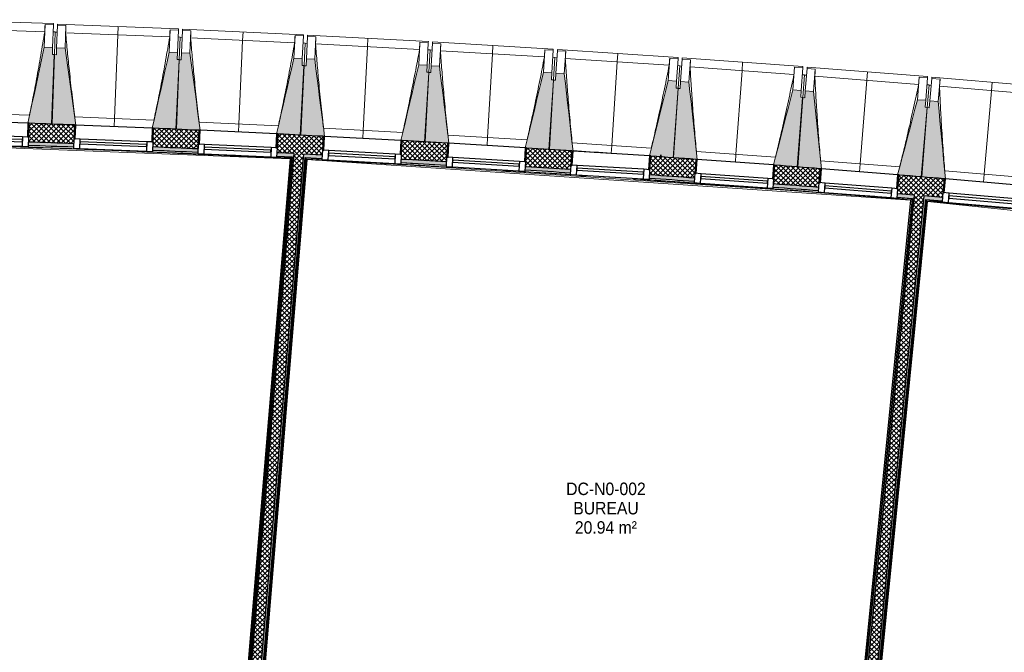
# Model space of a CAD drawing. Header units: millimetres. Extents: x 1909 to 61055, y -36590 to 14615.
# Tile 25 of 44: x 23302 to 30387, y -17999 to -13445. Entities that reach past the tile are written whole.
import ezdxf

# ---------------------------------------------------------------- set-up
doc = ezdxf.new("R2010")
doc.units = ezdxf.units.MM
doc.linetypes.add('Tiret', pattern=[2.5, 1.25, -1.25])
doc.layers.add('A-AREA', color=4, linetype='Tiret', lineweight=100, true_color=0x00ffff)
for name, color, linetype, lineweight in [('A-AREA-IDEN', 7, 'Continuous', 30), ('A-FLOR-HRAL', 7, 'Continuous', 18), ('A-GENM', 7, 'Continuous', 18), ('A-GLAZ', 7, 'Continuous', 25), ('A-WALL', 7, 'Continuous', 25), ('A-WALL-PATT', 7, 'Continuous', 25), ('I-WALL', 7, 'Continuous', 25), ('S-BEAM', 7, 'Continuous', 18)]:
    doc.layers.add(name, color=color, linetype=linetype, lineweight=lineweight)
doc.styles.add('Arial_1', font='arial.ttf', dxfattribs={"width": 0.9, "height": 90})
pattern_1 = [(45, (0, 0), (-17.67767, 17.67767), []), (135, (0, 0), (-17.67767, -17.67767), [])]

# ---------------------------------------------------------------- blocks, each defined once
blk = doc.blocks.new('XXX_VIDE FENETRE - 550-377501-2021_015_1111_DCE_1_50_N0 FINI_SSI_CMSI')
at = {"layer": 'A-GLAZ'}
for p, q in [((-285, 0), (-285, -100)), ((-275, 0), (-285, 0)), ((275, 0), (-275, 0)), ((-275, -100), (-275, 0)), ((285, 0), (275, 0)), ((275, 0), (275, -100)), ((285, -100), (285, 0)), ((-285, -100), (-275, -100)), ((-240, -100), (-285, -100)), ((-285, -100), (-285, -167.5)), ((-240, -167.5), (-240, -100)), ((240, -100), (-240, -100)), ((240, -100), (240, -167.5)), ((285, -100), (240, -100)), ((275, -100), (285, -100)), ((285, -167.5), (285, -100)), ((-285, -167.5), (-240, -167.5)), ((-240, -167.5), (240, -167.5)), ((240, -167.5), (285, -167.5))]:
    blk.add_line(p, q, dxfattribs=at)
at = {"layer": 'A-GLAZ', "color": 173, "true_color": 0x5c63b1}
for p, q in [((240, -120), (-240, -120)), ((-240, -120), (-240, -135)), ((-240, -135), (240, -135)), ((240, -135), (240, -120))]:
    blk.add_line(p, q, dxfattribs=at)
blk = doc.blocks.new('Garde-corps - Garde-corps-505471-2021_015_1111_DCE_1_50_N0 FINI_SSI_CMSI')
at = {"layer": 'A-FLOR-HRAL'}
for p, q in [((-17265.9, -14326.2), (-14802.9, -14420.9)), ((-15398.8, -14386.7), (-15375, -14387.7)), ((-14410.7, -14446.4), (-14803.3, -19179.3)), ((-14409, -14444.9), (-14801.8, -19181.1)), ((-14407.1, -14443.2), (-14800.2, -19182.9)), ((-14399.4, -14436.5), (-14793.7, -19190.6)), ((-14505.3, -14432.4), (-14399.4, -14436.5)), ((-14505.1, -14428.2), (-14396.1, -14433.6)), ((-14453.9, -14442.6), (-14409, -14444.9)), ((-14410.7, -14446.4), (-14410.7, -14446.4))]:
    blk.add_line(p, q, dxfattribs=at)
at = {"layer": 'A-FLOR-HRAL', "flags": 128}
for points in [[(-23168.9, -14284.7), (-17678.6, -14320.7), (-14410.7, -14446.4)], [(-14410.7, -14446.4), (-14410.7, -14446.4), (-14410.6, -14446.3), (-14410.5, -14446.2), (-14410.3, -14446), (-14410.1, -14445.8), (-14409.8, -14445.6), (-14409.6, -14445.4), (-14409.4, -14445.2), (-14409.2, -14445), (-14409, -14444.9)], [(-14407.1, -14443.2), (-14403.2, -14439.8), (-14399.4, -14436.5)], [(-14399.4, -14436.5), (-14399.2, -14436.4), (-14398.9, -14436.1), (-14398.5, -14435.7), (-14397.9, -14435.2), (-14397.3, -14434.7), (-14396.7, -14434.2), (-14396.1, -14433.6)]]:
    blk.add_lwpolyline(points, dxfattribs=at)
at = {"layer": 'A-FLOR-HRAL'}
for radius, start, end in [(137273, 87.112212, 90.771971), (137269.6, 87.683989, 88.067454), (137283.1, 87.764656, 87.900145), (137271.2, 87.635574, 87.86658), (137269.6, 87.113668, 87.605372), (137283.1, 87.391274, 87.51368)]:
    blk.add_arc((-21322.9, -151541.9), radius, start, end, dxfattribs=at)
blk = doc.blocks.new('Garde-corps - Garde-corps-505703-2021_015_1111_DCE_1_50_N0 FINI_SSI_CMSI')
at = {"layer": 'A-FLOR-HRAL'}
for p, q in [((-14693, -19199), (-14298.4, -14441.6)), ((-14685.3, -19192.5), (-14291.9, -14449.1)), ((-14683.5, -19190.9), (-14290.3, -14450.9)), ((-14681.7, -19189.4), (-14288.8, -14452.6)), ((-14301.2, -14438.5), (-14180.9, -14444.7)), ((-14298.4, -14441.6), (-14181.1, -14449.5)), ((-14290.3, -14450.9), (-14288.9, -14451)), ((-14288.8, -14452.6), (-9946.8, -14744.5)), ((-14003.6, -14461.4), (-10204.3, -14716.8)), ((-13320.6, -14492.2), (-13287.6, -14494.1)), ((-13203.2, -14511), (-13176.7, -14512.6)), ((-12154.9, -14577.1), (-12116.5, -14579.7)), ((-10933.7, -14652.5), (-10909.1, -14654.3)), ((-9935.3, -14734.9), (-10334, -18754.4)), ((-10042.2, -14727.7), (-9935.3, -14734.9)), ((-10041.8, -14723.1), (-9932, -14732.2)), ((-9946.8, -14744.5), (-10346.7, -18775.8)), ((-9945, -14743), (-10345, -18775.9)), ((-9943.1, -14741.4), (-10341.1, -18754.3)), ((-9946.8, -14744.5), (-9946.8, -14744.5))]:
    blk.add_line(p, q, dxfattribs=at)
at = {"layer": 'A-FLOR-HRAL', "flags": 128}
for points in [[(-14291.9, -14449.1), (-14295.2, -14445.3), (-14298.4, -14441.6)], [(-9943.1, -14741.4), (-9939.2, -14738.1), (-9935.3, -14734.9)], [(-9935.3, -14734.9), (-9935.2, -14734.8), (-9934.8, -14734.5), (-9934.4, -14734.1), (-9933.8, -14733.7), (-9933.2, -14733.2), (-9932.6, -14732.7), (-9932, -14732.2)], [(-9946.8, -14744.5), (-9946.8, -14744.5), (-9946.7, -14744.4), (-9946.5, -14744.3), (-9946.3, -14744.1), (-9946.1, -14743.9), (-9945.9, -14743.7), (-9945.6, -14743.5), (-9945.4, -14743.3), (-9945.2, -14743.2), (-9945, -14743)]]:
    blk.add_lwpolyline(points, dxfattribs=at)
at = {"layer": 'A-FLOR-HRAL'}
for radius, start, end in [(137273, 85.24477, 87.064083), (137269.6, 86.648438, 87.062717), (137283.1, 86.667186, 86.779999), (137269.6, 86.221927, 86.473789), (137283.1, 86.270695, 86.406616), (137269.6, 85.755463, 86.080121), (137283.1, 85.897745, 86.032794), (137283.1, 85.524362, 85.642176), (137269.6, 85.246202, 85.659974)]:
    blk.add_arc((-21322.9, -151541.9), radius, start, end, dxfattribs=at)
for points, knots in [([(-14298.4, -14441.6), (-14298.4, -14441.6), (-14298.5, -14441.6), (-14298.5, -14441.5), (-14298.6, -14441.5), (-14298.6, -14441.4), (-14298.7, -14441.3), (-14298.8, -14441.2), (-14298.9, -14441.1), (-14299, -14441), (-14299.1, -14440.9), (-14299.2, -14440.8), (-14299.3, -14440.6), (-14299.4, -14440.5), (-14299.5, -14440.4), (-14299.6, -14440.2), (-14299.8, -14440.1), (-14299.9, -14439.9), (-14300.2, -14439.6), (-14300.7, -14439.1), (-14301, -14438.7), (-14301.2, -14438.5)], [0, 0, 0, 0, 0.071429, 0.107143, 0.142857, 0.214286, 0.25, 0.285714, 0.321429, 0.357143, 0.392857, 0.428571, 0.464286, 0.5, 0.535714, 0.571429, 0.607143, 0.642857, 0.714286, 0.857143, 1, 1, 1, 1]), ([(-14288.8, -14452.6), (-14288.8, -14452.6), (-14288.8, -14452.6), (-14288.9, -14452.5), (-14289, -14452.4), (-14289.1, -14452.3), (-14289.2, -14452.1), (-14289.4, -14452), (-14289.6, -14451.8), (-14289.8, -14451.5), (-14289.9, -14451.4), (-14290.1, -14451.1), (-14290.2, -14451), (-14290.3, -14450.9)], [0.075, 0.075, 0.075, 0.075, 0.15, 0.2125, 0.275, 0.35, 0.425, 0.5, 0.6, 0.7, 0.775, 0.85, 1, 1, 1, 1])]:
    blk.add_open_spline(points, degree=3, knots=knots, dxfattribs=at)
blk = doc.blocks.new('Garde-corps - Garde-corps-505843-2021_015_1111_DCE_1_50_N0 FINI_SSI_CMSI')
at = {"layer": 'A-FLOR-HRAL'}
for p, q in [((-10233.5, -18764.4), (-9834.6, -14743.3)), ((-10226.9, -18787.6), (-9826.7, -14752.9)), ((-10226.4, -18765.7), (-9828.2, -14751)), ((-10225.2, -18787.8), (-9825.2, -14754.7)), ((-9837.3, -14740.1), (-9718.3, -14750.1)), ((-9834.6, -14743.3), (-9718.7, -14755.3)), ((-9825.2, -14754.7), (-4600.3, -15294.7)), ((-9591.9, -14768.4), (-4588.7, -15285.5))]:
    blk.add_line(p, q, dxfattribs=at)
at = {"layer": 'A-FLOR-HRAL', "flags": 128}
blk.add_lwpolyline([(-9828.2, -14751), (-9831.4, -14747.2), (-9834.6, -14743.3)], dxfattribs=at)
at = {"layer": 'A-FLOR-HRAL'}
for radius, start, end in [(137273, 83.001273, 85.19666), (137271.2, 84.911937, 85.195943), (137269.6, 84.677453, 85.195271)]:
    blk.add_arc((-21322.9, -151541.9), radius, start, end, dxfattribs=at)
for points, knots in [([(-9834.6, -14743.3), (-9834.6, -14743.3), (-9834.6, -14743.3), (-9834.7, -14743.2), (-9834.7, -14743.2), (-9834.8, -14743.1), (-9834.9, -14743), (-9835, -14742.9), (-9835.1, -14742.8), (-9835.2, -14742.7), (-9835.2, -14742.6), (-9835.3, -14742.4), (-9835.5, -14742.3), (-9835.6, -14742.2), (-9835.7, -14742), (-9835.8, -14741.9), (-9835.9, -14741.8), (-9836.1, -14741.6), (-9836.4, -14741.2), (-9836.8, -14740.7), (-9837.1, -14740.3), (-9837.3, -14740.1)], [0, 0, 0, 0, 0.071429, 0.107143, 0.142857, 0.214286, 0.25, 0.285714, 0.321429, 0.357143, 0.392857, 0.428571, 0.464286, 0.5, 0.535714, 0.571429, 0.607143, 0.642857, 0.714286, 0.857143, 1, 1, 1, 1]), ([(-9825.2, -14754.7), (-9825.2, -14754.7), (-9825.2, -14754.6), (-9825.3, -14754.6), (-9825.3, -14754.4), (-9825.5, -14754.3), (-9825.6, -14754.2), (-9825.7, -14754), (-9825.9, -14753.8), (-9826.1, -14753.5), (-9826.3, -14753.4), (-9826.4, -14753.1), (-9826.6, -14753), (-9826.7, -14752.9)], [0.075, 0.075, 0.075, 0.075, 0.15, 0.2125, 0.275, 0.35, 0.425, 0.5, 0.6, 0.7, 0.775, 0.85, 1, 1, 1, 1])]:
    blk.add_open_spline(points, degree=3, knots=knots, dxfattribs=at)
blk = doc.blocks.new('B02_ARC_rvt-1-2021_015_1111_DCE_1_50_N0 FINI_SSI_CMSI')
at = {"layer": 'A-WALL-PATT', "lineweight": 18}
h = blk.add_hatch(dxfattribs=at)
h.set_pattern_fill('FP_1', color=256, style=0, pattern_type=2)
h.set_pattern_definition(pattern_1)
h.paths.add_polyline_path([(-2612.4, -15514.6), (-2594.6, -15381.2), (-2906.6, -15338.2), (-2924.2, -15472), (-2654.5, -15508.8)])
h.paths.add_polyline_path([(-3489.2, -15396.8), (-3471.6, -15263), (-3794.6, -15221.1), (-3811.3, -15355), (-3493.4, -15396.3)])
h.paths.add_polyline_path([(-4376.8, -15283.5), (-4360.1, -15149.5), (-4683.3, -15109.7), (-4698.3, -15243.9), (-4380.8, -15283)])
h.paths.add_polyline_path([(-5264.3, -15176.1), (-5249.3, -15041.9), (-5572.8, -15004.2), (-5587.8, -15138.4), (-5268.1, -15175.6)])
h.paths.add_polyline_path([(-6154.1, -15074.2), (-6139.2, -14940), (-6462.9, -14904.4), (-6477, -15038.7), (-6157.7, -15073.8)])
h.paths.add_polyline_path([(-7043.8, -14978.3), (-7030.1, -14843.9), (-7353.6, -14810.5), (-7366.9, -14944.9), (-7045.9, -14978)])
h.paths.add_polyline_path([(-7934, -14888.1), (-7921.1, -14753.7), (-8245, -14722.4), (-8256.4, -14856.9), (-7937.2, -14887.8)])
h.paths.add_polyline_path([(-8824, -14803.8), (-8812.5, -14669.3), (-9136.9, -14640.1), (-9148.3, -14774.6), (-8826.9, -14803.6)])
h.paths.add_polyline_path([(-9716.2, -14725.2), (-9704.9, -14590.7), (-10029.3, -14563.6), (-10039.9, -14698.1), (-9718.9, -14725)])
h.paths.add_polyline_path([(-10608, -14652.5), (-10597.7, -14517.9), (-10922.2, -14492.9), (-10931.9, -14627.5), (-10610.6, -14652.3)])
h.paths.add_polyline_path([(-11500.3, -14585.6), (-11490.9, -14450.9), (-11815.5, -14428), (-11823.4, -14562.8), (-11502.7, -14585.4)])
h.paths.add_polyline_path([(-12392.2, -14524.5), (-12384.2, -14389.7), (-12709.2, -14368.9), (-12717.2, -14503.7), (-12394.2, -14524.4)])
h.paths.add_polyline_path([(-13286.1, -14469.2), (-13278.2, -14334.4), (-13603.3, -14315.7), (-13610.4, -14450.5), (-13288, -14469.1)])
h.paths.add_polyline_path([(-14179.6, -14419.7), (-14172.5, -14284.9), (-14497.7, -14268.3), (-14503.9, -14403.2), (-14181.3, -14419.6)])
h.paths.add_polyline_path([(-15073.3, -14376.1), (-15067.1, -14241.2), (-15392.5, -14226.8), (-15397.8, -14361.7), (-15074.8, -14376)])
h.paths.add_polyline_path([(-15967.3, -14338.3), (-15962, -14203.4), (-16287.4, -14191), (-16291.9, -14326), (-15968.6, -14338.2)])
h.paths.add_polyline_path([(-16861.5, -14306.3), (-16857.1, -14171.3), (-17182.6, -14161.1), (-17186.2, -14296.1), (-16862.6, -14306.2)])
h.paths.add_polyline_path([(-17755.9, -14280.1), (-17752.4, -14145.2), (-18078, -14137.1), (-18080.6, -14272.1), (-17756.8, -14280.1)])
h.paths.add_polyline_path([(-18650.5, -14259.8), (-18647.8, -14124.8), (-18973.4, -14118.9), (-18974.8, -14253.9), (-18651.1, -14259.8)])
h.paths.add_polyline_path([(-23343, -14248.6), (-23124.3, -14245.6), (-23126, -14110.6), (-23345.1, -14113.6), (-23343, -14247.7)])
h.paths.add_polyline_path([(-19545.2, -14245.3), (-19543.4, -14110.3), (-19869, -14106.5), (-19869.7, -14241.5), (-19545.6, -14245.3)])
h.paths.add_polyline_path([(-22554.3, -14239.3), (-22229.5, -14236.8), (-22230.4, -14101.8), (-22556, -14104.3), (-22554.3, -14237.9)])
h.paths.add_polyline_path([(-20439.9, -14236.6), (-20439, -14101.6), (-20764.7, -14099.9), (-20764.7, -14234.9), (-20440.2, -14236.6)])
h.paths.add_polyline_path([(-21659.5, -14234.2), (-21334.7, -14233.8), (-21334.7, -14098.8), (-21660.4, -14099.2), (-21659.5, -14233.9)])
at = {"layer": 'A-WALL-PATT', "true_color": 0xdadada}
h = blk.add_hatch(color=254, dxfattribs=at)
h.paths.add_polyline_path([(-2615.8, -15539.3), (-2612.4, -15514.6), (-2924.2, -15472), (-2927.5, -15496.8), (-2703.3, -15527.3)])
h.paths.add_polyline_path([(-3492.5, -15421.6), (-3489.2, -15396.8), (-3811.3, -15355), (-3814.4, -15379.8), (-3493.4, -15421.5)])
h.paths.add_polyline_path([(-4379.9, -15308.3), (-4376.8, -15283.5), (-4500.5, -15268.2), (-4503.4, -15293), (-4380.8, -15308.2)])
h.paths.add_polyline_path([(-4572.9, -15284.4), (-4570, -15259.6), (-4698.3, -15243.9), (-4701.1, -15268.7), (-4579.1, -15283.7)])
h.paths.add_polyline_path([(-5267, -15200.9), (-5264.3, -15176.1), (-5587.8, -15138.4), (-5590.5, -15163.2), (-5268.1, -15200.8)])
h.paths.add_polyline_path([(-6156.9, -15099.1), (-6154.1, -15074.2), (-6477, -15038.7), (-6479.6, -15063.6), (-6157.7, -15099)])
h.paths.add_polyline_path([(-7046.4, -15003.1), (-7043.8, -14978.3), (-7366.9, -14944.9), (-7369.3, -14969.7), (-7047.2, -15003)])
h.paths.add_polyline_path([(-7936.5, -14913), (-7934, -14888.1), (-8256.4, -14856.9), (-8258.5, -14881.8), (-7937.2, -14912.9)])
h.paths.add_polyline_path([(-8826.1, -14828.7), (-8824, -14803.8), (-9148.3, -14774.6), (-9150.4, -14799.5), (-8826.9, -14828.7)])
h.paths.add_polyline_path([(-9718.3, -14750.1), (-9716.2, -14725.2), (-9847.3, -14714.2), (-9849.8, -14739), (-9718.9, -14750.1)])
h.paths.add_polyline_path([(-9919.5, -14733.2), (-9917.1, -14708.3), (-10039.9, -14698.1), (-10041.8, -14723.1), (-9925.8, -14732.7)])
h.paths.add_polyline_path([(-10610, -14677.4), (-10608, -14652.5), (-10931.9, -14627.5), (-10933.7, -14652.5), (-10610.6, -14677.4)])
h.paths.add_polyline_path([(-11502.1, -14610.5), (-11500.3, -14585.6), (-11823.4, -14562.8), (-11824.9, -14587.7), (-11502.7, -14610.5)])
h.paths.add_polyline_path([(-12393.6, -14549.5), (-12392.2, -14524.5), (-12717.2, -14503.7), (-12718.6, -14528.7), (-12394.2, -14549.4)])
h.paths.add_polyline_path([(-13287.6, -14494.1), (-13286.1, -14469.2), (-13610.4, -14450.5), (-13611.7, -14475.5), (-13288, -14494.1)])
h.paths.add_polyline_path([(-14180.9, -14444.7), (-14179.6, -14419.7), (-14311.6, -14412.9), (-14313.7, -14437.8), (-14181.3, -14444.7)])
h.paths.add_polyline_path([(-14383.6, -14434.3), (-14381.6, -14409.3), (-14503.9, -14403.2), (-14505.1, -14428.2), (-14389.9, -14433.9)])
h.paths.add_polyline_path([(-15074.4, -14401), (-15073.3, -14376.1), (-15397.8, -14361.7), (-15398.8, -14386.7), (-15074.8, -14401)])
h.paths.add_polyline_path([(-15968.3, -14363.2), (-15967.3, -14338.3), (-16291.9, -14326), (-16292.7, -14351), (-15968.6, -14363.2)])
h.paths.add_polyline_path([(-16862.3, -14331.3), (-16861.5, -14306.3), (-17186.2, -14296.1), (-17186.8, -14321.1), (-16862.6, -14331.2)])
h.paths.add_polyline_path([(-17756.6, -14305.1), (-17755.9, -14280.1), (-18080.6, -14272.1), (-18081.1, -14297.1), (-17756.8, -14305.1)])
h.paths.add_polyline_path([(-18651, -14284.8), (-18650.5, -14259.8), (-18975.3, -14253.8), (-18975.6, -14278.8), (-18651.1, -14284.8)])
h.paths.add_polyline_path([(-23207.7, -14271.7), (-23124, -14270.6), (-23124.7, -14245.6), (-23208, -14246.7), (-23207.7, -14271.5)])
h.paths.add_polyline_path([(-19545.5, -14270.3), (-19545.6, -14245.3), (-19870, -14241.5), (-19869.7, -14266.5), (-19545.6, -14270.3)])
h.paths.add_polyline_path([(-22554, -14264.3), (-22229.4, -14261.8), (-22229.8, -14236.8), (-22554.3, -14239.3)])
h.paths.add_polyline_path([(-20440.1, -14261.6), (-20440.2, -14236.6), (-20764.7, -14234.9), (-20764.7, -14259.9), (-20440.2, -14261.6)])
h.paths.add_polyline_path([(-21659.4, -14259.2), (-21334.8, -14258.8), (-21334.8, -14233.8), (-21659.5, -14234.2)])
for points in [[(-14778.5, -19194.9), (-14383.6, -14434.3), (-14396.1, -14433.9), (-14790.9, -19193.9)], [(-10398.1, -19558.2), (-9919.5, -14733.2), (-9932, -14732.7), (-10410.6, -19557.2)]]:
    blk.add_hatch(color=254, dxfattribs=at).paths.add_polyline_path(points)
at = {"layer": 'A-WALL-PATT', "lineweight": 18}
h = blk.add_hatch(dxfattribs=at)
h.set_pattern_fill('FP_1', color=256, style=0, pattern_type=2)
h.set_pattern_definition(pattern_1)
h.paths.add_polyline_path([(-14709.8, -19213.1), (-14311.6, -14412.9), (-14381.6, -14409.3), (-14779.5, -19207.4), (-14778.5, -19207.4)])
at = {"layer": 'A-WALL-PATT', "lineweight": 5, "true_color": 0xdadada}
for points in [[(-14696.3, -19201.7), (-14301.2, -14438.5), (-14313.7, -14438.1), (-14708.7, -19200.7)], [(-10315.9, -19565), (-9837.3, -14740.1), (-9849.8, -14739.6), (-10328.3, -19564)]]:
    blk.add_hatch(color=254, dxfattribs=at).paths.add_polyline_path(points)
at = {"layer": 'A-WALL-PATT', "lineweight": 18}
h = blk.add_hatch(dxfattribs=at)
h.set_pattern_fill('FP_1', color=256, style=0, pattern_type=2)
h.set_pattern_definition(pattern_1)
h.paths.add_polyline_path([(-10329.6, -19576.4), (-9847.3, -14714.2), (-9917.1, -14708.3), (-10399.3, -19570.7), (-10366.7, -19573.4)])
at = {"layer": 'A-AREA'}
blk.add_line((-11747.3, -14432.7), (-11738.3, -14433.4), dxfattribs=at)
at = {"layer": 'A-WALL'}
for p, q in [((-14396.1, -14433.6), (-14790.9, -19193.9)), ((-14778.5, -19194.9), (-14383.6, -14434.3)), ((-14708.7, -19200.7), (-14313.7, -14437.8)), ((-14696.3, -19201.7), (-14301.2, -14438.5)), ((-14381.6, -14409.3), (-14503.9, -14403.2)), ((-14383.6, -14434.3), (-14381.6, -14409.3)), ((-14313.7, -14437.8), (-14311.6, -14412.9)), ((-14179.6, -14419.7), (-14311.6, -14412.9)), ((-10398.1, -19558.2), (-9919.5, -14733.2)), ((-9932, -14732.2), (-10331, -18754.7)), ((-9917.1, -14708.3), (-10039.9, -14698.1)), ((-9919.5, -14733.2), (-9917.1, -14708.3)), ((-9849.8, -14739), (-9847.3, -14714.2)), ((-9716.2, -14725.2), (-9847.3, -14714.2)), ((-10328.3, -19564), (-9849.8, -14739)), ((-10236.4, -18764.1), (-9837.3, -14740.1))]:
    blk.add_line(p, q, dxfattribs=at)
for start, end in [(87.764652, 87.900184), (87.39127, 87.526802), (86.644505, 86.780038), (86.270759, 86.406656), (85.897741, 86.032902), (85.524359, 85.659891)]:
    blk.add_arc((-21322.9, -151541.9), 137308.1, start, end, dxfattribs=at)
at = {"layer": 'I-WALL'}
blk.add_line((-12384.3, -14391.6), (-12384.2, -14389.7), dxfattribs=at)
at = {"layer": 'I-WALL', "flags": 128}
for points in [[(-14505.1, -14428.2), (-14450.6, -14430.9), (-14396.1, -14433.6)], [(-14301.2, -14438.5), (-14241, -14441.6), (-14180.9, -14444.7)], [(-10041.8, -14723.1), (-9986.9, -14727.6), (-9932, -14732.2)], [(-9837.3, -14740.1), (-9777.8, -14745.1), (-9718.3, -14750.1)]]:
    blk.add_lwpolyline(points, dxfattribs=at)
at = {"layer": 'I-WALL'}
for radius, start, end in [(137443.1, 87.764629, 87.900395), (137443.1, 87.391247, 87.527013), (137443.1, 87.017865, 87.153631), (137283.1, 87.764656, 87.900145), (137443.1, 86.644484, 86.78025), (137443.1, 86.271104, 86.406868), (137283.1, 87.391274, 87.526763), (137443.1, 86.164982, 86.266982), (137443.1, 85.89772, 86.03348), (137283.1, 86.644509, 86.779999), (137443.1, 85.524338, 85.660104), (137283.1, 86.270695, 86.406617), (137283.1, 85.897745, 86.032794), (137443.1, 85.150956, 85.286722), (137283.1, 85.524362, 85.659852)]:
    blk.add_arc((-21322.9, -151541.9), radius, start, end, dxfattribs=at)
at = {"layer": 'A-FLOR-HRAL', "lineweight": 18}
for name in ['Garde-corps - Garde-corps-505471-2021_015_1111_DCE_1_50_N0 FINI_SSI_CMSI', 'Garde-corps - Garde-corps-505703-2021_015_1111_DCE_1_50_N0 FINI_SSI_CMSI', 'Garde-corps - Garde-corps-505843-2021_015_1111_DCE_1_50_N0 FINI_SSI_CMSI']:
    blk.add_blockref(name, (0, 0), dxfattribs=at)
at = {"layer": 'A-GLAZ', "lineweight": 18}
for p, rotation in [((-16572.2, -14180.6), 358.1145389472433), ((-15677.2, -14214.5), 357.7414725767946), ((-14782.4, -14254.2), 357.3684062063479), ((-13887.9, -14299.8), 356.9953398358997), ((-12993.7, -14351.2), 356.6222734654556), ((-12099.8, -14408.4), 356.6222734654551), ((-11206.3, -14471.4), 355.8761407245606), ((-10313.3, -14540.2), 355.5030743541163), ((-9420.8, -14614.9), 355.1300079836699)]:
    blk.add_blockref('XXX_VIDE FENETRE - 550-377501-2021_015_1111_DCE_1_50_N0 FINI_SSI_CMSI', p, dxfattribs=dict(at, rotation=rotation))
blk = doc.blocks.new('20_MUR PREFA_01 - Type 1-3119337-2021_015_1111_DCE_1_50_N0 FINI_SSI_CMSI')
at = {"layer": 'A-GENM'}
for p, q in [((0, 722.1), (0, 661.4)), ((0, 661.4), (0, 58.5)), ((0, 0.7), (0, 58.5))]:
    blk.add_line(p, q, dxfattribs=at)
blk = doc.blocks.new('B02_DC_STR_rvt-1-2021_015_1111_DCE_1_50_N0 FINI_SSI_CMSI')
at = {"layer": 'S-BEAM', "lineweight": 5, "true_color": 0x787878}
for points in [[(-16122.5, -14196.1), (-16106, -13695.4), (-16121, -13694.9), (-16119.4, -13645), (-16179.3, -13643), (-16297.3, -14189.6), (-16287.4, -14189.9), (-16287.4, -14190.6), (-16238.4, -14192.2)], [(-15962, -14203.9), (-15961.8, -14203.2), (-15952.2, -14203.2), (-16030.2, -13649.9), (-16090.2, -13647.5), (-16092.1, -13697.5), (-16107.1, -13696.9), (-16126.9, -14197.4), (-15965.9, -14203.8)], [(-15227.6, -14232.9), (-15207.8, -13732.4), (-15222.8, -13731.8), (-15220.8, -13681.8), (-15280.8, -13679.5), (-15402.3, -14225.3), (-15392.4, -14225.7), (-15392.4, -14226.4), (-15341.6, -14228.4)], [(-15067.1, -14241.8), (-15067.1, -14241.1), (-15057.3, -14241.1), (-15131.7, -13687.4), (-15191.7, -13684.6), (-15194, -13734.5), (-15208.9, -13733.9), (-15231.9, -14234.2), (-15071.7, -14241.6)], [(-14332.9, -14275.6), (-14309.9, -13775.2), (-14324.9, -13774.5), (-14322.6, -13724.5), (-14382.5, -13721.8), (-14507.6, -14266.8), (-14497.7, -14267.3), (-14497.7, -14268), (-14445.1, -14270.4)], [(-14172.5, -14285.5), (-14172.5, -14284.8), (-14162.7, -14284.8), (-14233.5, -13730.6), (-14293.4, -13727.5), (-14296.1, -13777.4), (-14311, -13776.6), (-14337.3, -14276.9), (-14175.5, -14285.4)], [(-13438.5, -14324), (-13412.3, -13823.8), (-13427.2, -13823), (-13424.6, -13773.1), (-13484.5, -13770), (-13613.1, -14314.2), (-13603.3, -14314.7), (-13603.3, -14315.4), (-13548.9, -14318.2)], [(-13278.2, -14335), (-13278.2, -14334.4), (-13268.4, -14334.4), (-13335.6, -13779.8), (-13395.5, -13776.3), (-13398.4, -13826.2), (-13413.4, -13825.3), (-13442.9, -14325.3), (-13279.8, -14335)], [(-12544.5, -14378.3), (-12515, -13878.3), (-12529.9, -13877.4), (-12527, -13827.5), (-12586.9, -13824), (-12719, -14367.4), (-12709.2, -14367.9), (-12709.2, -14368.6), (-12653, -14371.9)], [(-12374.3, -14391.1), (-12438, -13834.8), (-12497.9, -13830.9), (-12501.2, -13880.8), (-12516.1, -13879.8), (-12548.9, -14379.6), (-12382.2, -14390.5)], [(-11650.8, -14438.5), (-11618.1, -13938.6), (-11633, -13937.7), (-11629.7, -13887.8), (-11689.6, -13883.8), (-11824.8, -14424.6), (-11815.3, -14425.1), (-11815.3, -14427.7), (-11757.5, -14431.5)], [(-11480.8, -14451.6), (-11540.8, -13895.6), (-11600.7, -13891.3), (-11604.2, -13941.2), (-11619.2, -13940.1), (-11655.2, -14439.7), (-11490.7, -14451.6), (-11490.6, -14450.9), (-11488.2, -14451.1)], [(-10757.6, -14504.4), (-10721.5, -14004.8), (-10736.5, -14003.7), (-10732.9, -13953.9), (-10792.8, -13949.6), (-10931.9, -14491.2), (-10922.1, -14491.9), (-10922.1, -14492.6), (-10862.4, -14496.9)], [(-10587.6, -14518.7), (-10644, -13962.3), (-10703.8, -13957.6), (-10707.8, -14007.4), (-10722.7, -14006.3), (-10762, -14505.6), (-10597.5, -14518.6), (-10597.4, -14517.9), (-10594.6, -14518.1)], [(-9864.8, -14576.2), (-9825.5, -14076.8), (-9840.4, -14075.6), (-9836.5, -14025.8), (-9896.3, -14021.1), (-10039, -14561.8), (-10029.2, -14562.6), (-10029.2, -14563.3), (-9967.8, -14568.1)], [(-9694.9, -14591.5), (-9747.7, -14034.8), (-9807.5, -14029.7), (-9811.7, -14079.5), (-9826.7, -14078.3), (-9869.2, -14577.4), (-9704.8, -14591.4), (-9704.7, -14590.7), (-9701.4, -14591)]]:
    blk.add_hatch(color=8, dxfattribs=at).paths.add_polyline_path(points)
at = {"layer": 'S-BEAM'}
for p, q in [((-16113.7, -13473.9), (-16983.3, -13445.3)), ((-16175.9, -13532.5), (-16925, -13507.9)), ((-16174, -13481), (-16179.3, -13643)), ((-16174, -13481), (-16114, -13482.9)), ((-16174, -13481.2), (-16174, -13481)), ((-16114, -13482.9), (-16119.4, -13645)), ((-16113.7, -13473.9), (-16114, -13482.9)), ((-16090.2, -13647.5), (-16083.8, -13485.6)), ((-16083.8, -13485.6), (-16083.4, -13476.5)), ((-16083.8, -13485.6), (-16023.8, -13487.9)), ((-15214.1, -13510.8), (-16083.4, -13476.5)), ((-16030.2, -13649.9), (-16023.8, -13487.9)), ((-16023.8, -13487.9), (-16023.8, -13488.2)), ((-15274.4, -13517.5), (-15280.8, -13679.5)), ((-15274.5, -13517.7), (-15274.4, -13517.5)), ((-15274.4, -13517.5), (-15214.5, -13519.9)), ((-15214.5, -13519.9), (-15220.8, -13681.8)), ((-15214.1, -13510.8), (-15214.5, -13519.9)), ((-15191.7, -13684.6), (-15184.2, -13522.7)), ((-15184.2, -13522.7), (-15183.8, -13513.6)), ((-15184.2, -13522.7), (-15124.3, -13525.4)), ((-14314.7, -13553.6), (-15183.8, -13513.6)), ((-15131.7, -13687.4), (-15124.3, -13525.4)), ((-15124.3, -13525.4), (-15124.3, -13525.7)), ((-16100.7, -13533.4), (-16115.7, -13532.9)), ((-16100.7, -13533.4), (-16106, -13695.4)), ((-16085.8, -13535.5), (-16100.7, -13534.9)), ((-15276.7, -13569), (-16025.6, -13539.5)), ((-15201.4, -13570.4), (-15216.4, -13569.8)), ((-15201.4, -13570.4), (-15207.8, -13732.4)), ((-15186.5, -13572.6), (-15201.5, -13571.9)), ((-14377.7, -13611.4), (-15126.4, -13577)), ((-14375.1, -13559.9), (-14382.5, -13721.8)), ((-14375.1, -13559.9), (-14315.1, -13562.6)), ((-14375.1, -13560.1), (-14375.1, -13559.9)), ((-14315.1, -13562.6), (-14322.6, -13724.5)), ((-14314.7, -13553.6), (-14315.1, -13562.6)), ((-14293.4, -13727.5), (-14284.9, -13565.6)), ((-14284.9, -13565.6), (-14284.5, -13556.6)), ((-14284.9, -13565.6), (-14225, -13568.8)), ((-13415.7, -13602.2), (-14284.5, -13556.6)), ((-14233.5, -13730.6), (-14225, -13568.8)), ((-14225, -13568.8), (-14225, -13569)), ((-13415.7, -13602.2), (-13416.1, -13611.2)), ((-16119.4, -13645), (-16179.3, -13643)), ((-16121, -13694.9), (-16119.4, -13645)), ((-16090.2, -13647.5), (-16092.1, -13697.5)), ((-16030.2, -13649.9), (-16090.2, -13647.5)), ((-14302.5, -13613.3), (-14317.4, -13612.6)), ((-14302.5, -13613.3), (-14309.9, -13775.2)), ((-14287.6, -13615.6), (-14302.5, -13614.8)), ((-13479, -13659.6), (-14227.5, -13620.3)), ((-13476, -13608.1), (-13484.5, -13770)), ((-13476.1, -13608.3), (-13476, -13608.1)), ((-13476, -13608.1), (-13416.1, -13611.2)), ((-13416.1, -13611.2), (-13424.6, -13773.1)), ((-13403.8, -13662), (-13418.7, -13661.2)), ((-13403.8, -13662), (-13412.3, -13823.8)), ((-13388.9, -13664.4), (-13403.9, -13663.5)), ((-13395.5, -13776.3), (-13385.9, -13614.4)), ((-13385.9, -13614.4), (-13385.4, -13605.4)), ((-13385.9, -13614.4), (-13326, -13618)), ((-12516.9, -13656.7), (-13385.4, -13605.4)), ((-13335.6, -13779.8), (-13326, -13618)), ((-12580.6, -13713.6), (-13328.8, -13669.5)), ((-13326, -13618), (-13326, -13618.2)), ((-12577.3, -13662.2), (-12586.9, -13824)), ((-12577.4, -13662.4), (-12577.3, -13662.2)), ((-12577.3, -13662.2), (-12517.4, -13665.7)), ((-12517.4, -13665.7), (-12527, -13827.5)), ((-12516.9, -13656.7), (-12517.4, -13665.7)), ((-12497.9, -13830.9), (-12487.3, -13669.1)), ((-12487.3, -13669.1), (-12486.7, -13660.1)), ((-12487.3, -13669.1), (-12427.4, -13673)), ((-11618.6, -13717), (-12486.7, -13660.1)), ((-12438, -13834.8), (-12427.4, -13673)), ((-12427.4, -13673), (-12427.4, -13673.3)), ((-16107.1, -13696.9), (-16126.9, -14197.4)), ((-16122.5, -14196.1), (-16106, -13695.4)), ((-16106, -13695.4), (-16121, -13694.9)), ((-16092.1, -13697.5), (-16107.1, -13696.9)), ((-15220.8, -13681.8), (-15280.8, -13679.5)), ((-15208.9, -13733.9), (-15231.9, -14234.2)), ((-15227.6, -14232.9), (-15207.8, -13732.4)), ((-15222.8, -13731.8), (-15220.8, -13681.8)), ((-15207.8, -13732.4), (-15222.8, -13731.8)), ((-15194, -13734.5), (-15208.9, -13733.9)), ((-15191.7, -13684.6), (-15194, -13734.5)), ((-15131.7, -13687.4), (-15191.7, -13684.6)), ((-14322.6, -13724.5), (-14382.5, -13721.8)), ((-14324.9, -13774.5), (-14322.6, -13724.5)), ((-14293.4, -13727.5), (-14296.1, -13777.4)), ((-14233.5, -13730.6), (-14293.4, -13727.5)), ((-12505.4, -13716.5), (-12520.4, -13715.6)), ((-12505.4, -13716.5), (-12515, -13878.3)), ((-12490.6, -13719), (-12505.5, -13718)), ((-11682.6, -13773.5), (-12430.5, -13724.5)), ((-11679, -13722.1), (-11689.6, -13883.8)), ((-11679.1, -13722.4), (-11679, -13722.1)), ((-11679, -13722.1), (-11619.1, -13726)), ((-11619.1, -13726), (-11629.7, -13887.8)), ((-11618.6, -13717), (-11619.1, -13726)), ((-11600.7, -13891.3), (-11589, -13729.6)), ((-11589, -13729.6), (-11588.3, -13720.6)), ((-11589, -13729.6), (-11529.2, -13733.9)), ((-10720.6, -13783.2), (-11588.3, -13720.6)), ((-11540.8, -13895.6), (-11529.2, -13733.9)), ((-11529.2, -13733.9), (-11529.1, -13734.2)), ((-14311, -13776.6), (-14337.3, -14276.9)), ((-14332.9, -14275.6), (-14309.9, -13775.2)), ((-14309.9, -13775.2), (-14324.9, -13774.5)), ((-14296.1, -13777.4), (-14311, -13776.6)), ((-13424.6, -13773.1), (-13484.5, -13770)), ((-13427.2, -13823), (-13424.6, -13773.1)), ((-13395.5, -13776.3), (-13398.4, -13826.2)), ((-13335.6, -13779.8), (-13395.5, -13776.3)), ((-11607.4, -13776.9), (-11622.4, -13775.9)), ((-11607.4, -13776.9), (-11618.1, -13938.6)), ((-11592.6, -13779.5), (-11607.5, -13778.4)), ((-10785, -13839.3), (-11532.6, -13785.4)), ((-10781.1, -13787.9), (-10792.8, -13949.6)), ((-10781.1, -13787.9), (-10721.2, -13792.2)), ((-10781.1, -13788.1), (-10781.1, -13787.9)), ((-10721.2, -13792.2), (-10732.9, -13953.9)), ((-10720.6, -13783.2), (-10721.2, -13792.2)), ((-10703.8, -13957.6), (-10691.1, -13796)), ((-10691.1, -13796), (-10690.4, -13787)), ((-10691.1, -13796), (-10631.3, -13800.7)), ((-9823.1, -13855.2), (-10690.4, -13787)), ((-10644, -13962.3), (-10631.3, -13800.7)), ((-10631.3, -13800.7), (-10631.3, -13801)), ((-13413.4, -13825.3), (-13442.9, -14325.3)), ((-13438.5, -14324), (-13412.3, -13823.8)), ((-13412.3, -13823.8), (-13427.2, -13823)), ((-13398.4, -13826.2), (-13413.4, -13825.3)), ((-12527, -13827.5), (-12586.9, -13824)), ((-12516.1, -13879.8), (-12548.9, -14379.6)), ((-12544.5, -14378.3), (-12515, -13878.3)), ((-12529.9, -13877.4), (-12527, -13827.5)), ((-12515, -13878.3), (-12529.9, -13877.4)), ((-12501.2, -13880.8), (-12516.1, -13879.8)), ((-12497.9, -13830.9), (-12501.2, -13880.8)), ((-12438, -13834.8), (-12497.9, -13830.9)), ((-11629.7, -13887.8), (-11689.6, -13883.8)), ((-10709.9, -13843.1), (-10724.8, -13842.1)), ((-10709.9, -13843.1), (-10721.5, -14004.8)), ((-10695, -13845.8), (-10710, -13844.7)), ((-9887.9, -13910.9), (-10635.1, -13852.1)), ((-9883.6, -13859.5), (-9896.3, -14021.1)), ((-9883.7, -13859.8), (-9883.6, -13859.5)), ((-9883.6, -13859.5), (-9823.8, -13864.2)), ((-9823.8, -13864.2), (-9836.5, -14025.8)), ((-9823.1, -13855.2), (-9823.8, -13864.2)), ((-9807.5, -14029.7), (-9793.7, -13868.2)), ((-9793.7, -13868.2), (-9792.9, -13859.2)), ((-9793.7, -13868.2), (-9733.9, -13873.3)), ((-8926.1, -13933), (-9792.9, -13859.2)), ((-9747.7, -14034.8), (-9733.9, -13873.3)), ((-9733.9, -13873.3), (-9733.9, -13873.6)), ((-11619.2, -13940.1), (-11655.2, -14439.7)), ((-11650.8, -14438.5), (-11618.1, -13938.6)), ((-11633, -13937.7), (-11629.7, -13887.8)), ((-11618.1, -13938.6), (-11633, -13937.7)), ((-11604.2, -13941.2), (-11619.2, -13940.1)), ((-11600.7, -13891.3), (-11604.2, -13941.2)), ((-11540.8, -13895.6), (-11600.7, -13891.3)), ((-10732.9, -13953.9), (-10792.8, -13949.6)), ((-10736.5, -14003.7), (-10732.9, -13953.9)), ((-9812.8, -13915.2), (-9827.7, -13914.1)), ((-9812.8, -13915.2), (-9825.5, -14076.8)), ((-9798, -13918), (-9812.9, -13916.7)), ((-8991.2, -13988.3), (-9738.1, -13924.7)), ((-10722.7, -14006.3), (-10762, -14505.6)), ((-10757.6, -14504.4), (-10721.5, -14004.8)), ((-10721.5, -14004.8), (-10736.5, -14003.7)), ((-10707.8, -14007.4), (-10722.7, -14006.3)), ((-10703.8, -13957.6), (-10707.8, -14007.4)), ((-10644, -13962.3), (-10703.8, -13957.6)), ((-9836.5, -14025.8), (-9896.3, -14021.1)), ((-9840.4, -14075.6), (-9836.5, -14025.8)), ((-9826.7, -14078.3), (-9869.2, -14577.4)), ((-9864.8, -14576.2), (-9825.5, -14076.8)), ((-9825.5, -14076.8), (-9840.4, -14075.6)), ((-9811.7, -14079.5), (-9826.7, -14078.3)), ((-9807.5, -14029.7), (-9811.7, -14079.5)), ((-9747.7, -14034.8), (-9807.5, -14029.7)), ((-16855.4, -14113.4), (-16285.2, -14132.2)), ((-15959.9, -14145.5), (-15389.9, -14168)), ((-16287.5, -14190.6), (-16122.5, -14196.1)), ((-16126.9, -14197.4), (-15962, -14203.9)), ((-15392.5, -14226.4), (-15227.6, -14232.9)), ((-15231.9, -14234.2), (-15067.1, -14241.8)), ((-15064.7, -14183.4), (-14494.8, -14209.6)), ((-14169.7, -14227.1), (-13600, -14257)), ((-14497.8, -14268), (-14332.9, -14275.6)), ((-14337.3, -14276.9), (-14172.5, -14285.5)), ((-13275, -14276.6), (-12705.5, -14310.3)), ((-13603.4, -14315.4), (-13438.5, -14324)), ((-13442.9, -14325.3), (-13278.2, -14335)), ((-12709.3, -14368.6), (-12544.5, -14378.3)), ((-12548.9, -14379.6), (-12374.3, -14391.1)), ((-12380.7, -14332), (-11811.4, -14369.3)), ((-12099.8, -14408.4), (-12374.3, -14390.4)), ((-11815.5, -14427.7), (-11650.8, -14438.5)), ((-11655.2, -14439.7), (-11490.7, -14451.6)), ((-11486.7, -14393.2), (-10917.7, -14434.2)), ((-10922.2, -14492.6), (-10757.6, -14504.4)), ((-10762, -14505.6), (-10597.5, -14518.6)), ((-10593.1, -14460.2), (-10024.4, -14505)), ((-10029.3, -14563.2), (-9864.8, -14576.2)), ((-9869.2, -14577.4), (-9704.8, -14591.4)), ((-9700.1, -14533.1), (-9131.6, -14581.5))]:
    blk.add_line(p, q, dxfattribs=at)
at = {"layer": 'S-BEAM', "flags": 128}
for points in [[(-16175.9, -13532.5), (-16175.6, -13522.3), (-16175.2, -13512), (-16174.8, -13501.7), (-16174.4, -13491.5), (-16174, -13481.2)], [(-16023.8, -13488.2), (-16024.2, -13498.4), (-16024.5, -13508.7), (-16024.9, -13519), (-16025.3, -13529.2), (-16025.6, -13539.5)], [(-15276.7, -13569), (-15276.2, -13558.8), (-15275.8, -13548.5), (-15275.3, -13538.3), (-15274.9, -13528), (-15274.5, -13517.7)], [(-15124.3, -13525.7), (-15124.7, -13535.9), (-15125.1, -13546.2), (-15125.6, -13556.4), (-15126, -13566.7), (-15126.4, -13577)], [(-14377.7, -13611.4), (-14377.2, -13601.1), (-14376.7, -13590.9), (-14376.1, -13580.6), (-14375.6, -13570.4), (-14375.1, -13560.1)], [(-14225, -13569), (-14225.5, -13579.3), (-14226, -13589.5), (-14226.5, -13599.8), (-14227, -13610), (-14227.5, -13620.3)], [(-16179.3, -13643), (-16194.1, -13711.4), (-16208.8, -13779.8), (-16223.6, -13848.2), (-16238.4, -13916.6), (-16253.1, -13985.1), (-16267.9, -14053.5), (-16282.6, -14121.9), (-16297.3, -14189.6)], [(-15952.1, -14203.6), (-15961.8, -14135), (-15971.6, -14065.7), (-15981.3, -13996.4), (-15991.1, -13927.1), (-16000.9, -13857.8), (-16010.7, -13788.5), (-16020.4, -13719.2), (-16030.2, -13649.9)], [(-13479, -13659.6), (-13478.4, -13649.3), (-13477.8, -13639.1), (-13477.2, -13628.8), (-13476.7, -13618.6), (-13476.1, -13608.3)], [(-13326, -13618.2), (-13326.6, -13628.5), (-13327.2, -13638.7), (-13327.7, -13649), (-13328.3, -13659.2), (-13328.8, -13669.5)], [(-12580.6, -13713.6), (-12580, -13703.4), (-12579.3, -13693.2), (-12578.7, -13682.9), (-12578, -13672.7), (-12577.4, -13662.4)], [(-12427.4, -13673.3), (-12428, -13683.5), (-12428.7, -13693.8), (-12429.3, -13704), (-12429.9, -13714.3), (-12430.5, -13724.5)], [(-15280.8, -13679.5), (-15296, -13747.8), (-15311.2, -13816.1), (-15326.4, -13884.4), (-15341.6, -13952.7), (-15356.8, -14021), (-15372, -14089.4), (-15387.2, -14157.7), (-15402.3, -14225.3)], [(-15057.2, -14241.6), (-15066.5, -14172.9), (-15075.8, -14103.5), (-15085.1, -14034.2), (-15094.4, -13964.8), (-15103.8, -13895.4), (-15113.1, -13826.1), (-15122.4, -13756.7), (-15131.7, -13687.4)], [(-14382.5, -13721.8), (-14398.2, -13790), (-14413.8, -13858.2), (-14429.5, -13926.4), (-14445.1, -13994.7), (-14460.8, -14062.9), (-14476.4, -14131.1), (-14492.1, -14199.3), (-14507.6, -14266.8)], [(-14162.6, -14285.3), (-14171.4, -14216.6), (-14180.3, -14147.2), (-14189.1, -14077.8), (-14198, -14008.3), (-14206.9, -13938.9), (-14215.8, -13869.5), (-14224.6, -13800.1), (-14233.5, -13730.6)], [(-11682.6, -13773.5), (-11681.9, -13763.3), (-11681.2, -13753.1), (-11680.5, -13742.8), (-11679.8, -13732.6), (-11679.1, -13722.4)], [(-11529.1, -13734.2), (-11529.8, -13744.4), (-11530.5, -13754.7), (-11531.2, -13764.9), (-11531.9, -13775.2), (-11532.6, -13785.4)], [(-13484.5, -13770), (-13500.6, -13838.1), (-13516.7, -13906.2), (-13532.8, -13974.3), (-13548.9, -14042.4), (-13565, -14110.5), (-13581.1, -14178.6), (-13597.2, -14246.8), (-13613.1, -14314.2)], [(-13268.3, -14334.9), (-13276.6, -14266.2), (-13285.1, -14196.7), (-13293.5, -14127.2), (-13301.9, -14057.7), (-13310.3, -13988.2), (-13318.8, -13918.8), (-13327.2, -13849.3), (-13335.6, -13779.8)], [(-10785, -13839.3), (-10784.3, -13829.1), (-10783.5, -13818.8), (-10782.7, -13808.6), (-10781.9, -13798.4), (-10781.1, -13788.1)], [(-10631.3, -13801), (-10632.1, -13811.2), (-10632.8, -13821.4), (-10633.6, -13831.7), (-10634.4, -13841.9), (-10635.1, -13852.1)], [(-12586.9, -13824), (-12603.4, -13892), (-12620, -13960), (-12636.5, -14028), (-12653, -14096), (-12669.6, -14164), (-12686.1, -14232), (-12702.6, -14300), (-12719, -14367.4)], [(-12374.3, -14391.1), (-12382.2, -14321.5), (-12390.2, -14252), (-12398.2, -14182.5), (-12406.1, -14112.9), (-12414.1, -14043.4), (-12422.1, -13973.9), (-12430, -13904.3), (-12438, -13834.8)], [(-11689.6, -13883.8), (-11706.6, -13951.7), (-11723.6, -14019.6), (-11740.6, -14087.5), (-11757.5, -14155.4), (-11774.5, -14223.3), (-11791.5, -14291.1)], [(-9887.9, -13910.9), (-9887.1, -13900.7), (-9886.2, -13890.4), (-9885.4, -13880.2), (-9884.5, -13870), (-9883.7, -13859.8)], [(-9733.9, -13873.6), (-9734.7, -13883.8), (-9735.6, -13894), (-9736.4, -13904.2), (-9737.2, -13914.5), (-9738.1, -13924.7)], [(-11480.8, -14451.6), (-11488.2, -14382.7), (-11495.7, -14313.1), (-11503.2, -14243.5), (-11510.7, -14174), (-11518.3, -14104.4), (-11525.8, -14034.8), (-11533.3, -13965.2), (-11540.8, -13895.6)], [(-10792.8, -13949.6), (-10810.2, -14017.3), (-10827.6, -14085.1), (-10845, -14152.9), (-10862.4, -14220.7), (-10879.8, -14288.5), (-10897.3, -14356.3), (-10914.7, -14424.1), (-10931.9, -14491.2)], [(-10587.6, -14518.7), (-10594.6, -14449.7), (-10601.6, -14380.1), (-10608.7, -14310.5), (-10615.8, -14240.8), (-10622.8, -14171.2), (-10629.9, -14101.6), (-10637, -14031.9), (-10644, -13962.3)], [(-9896.3, -14021.1), (-9914.2, -14088.8), (-9932.1, -14156.4), (-9949.9, -14224.1), (-9967.8, -14291.8), (-9985.6, -14359.5), (-10003.5, -14427.1), (-10021.4, -14494.8), (-10039, -14561.8)], [(-9694.9, -14591.5), (-9701.4, -14522.5), (-9708, -14452.9), (-9714.6, -14383.2), (-9721.3, -14313.5), (-9727.9, -14243.8), (-9734.5, -14174.2), (-9741.1, -14104.5), (-9747.7, -14034.8)], [(-11791.5, -14291.2), (-11808.5, -14359.1), (-11824.8, -14424.6)]]:
    blk.add_lwpolyline(points, dxfattribs=at)
at = {"layer": 'S-BEAM'}
for points, knots in [([(-16285.4, -14132.2), (-16276.9, -14090.8), (-16264.1, -14026.8), (-16247.4, -13940), (-16233.7, -13866.6), (-16219.3, -13787.4), (-16199.4, -13674.2), (-16185.2, -13589.2), (-16175.9, -13532.5)], [0.0183438, 0.0183438, 0.0183438, 0.0183438, 0.2222222, 0.3333333, 0.4444444, 0.5833333, 0.7222222, 1, 1, 1, 1]), ([(-16025.6, -13539.5), (-16021.5, -13585.3), (-16015.1, -13653.9), (-16006, -13745.3), (-15998.3, -13819.7), (-15989.6, -13899.7), (-15979.8, -13985.4), (-15969.8, -14067.4), (-15963.1, -14120.7), (-15959.8, -14145.5)], [0, 0, 0, 0, 0.2222222, 0.3333333, 0.4444444, 0.5833333, 0.7222222, 0.8611111, 0.9816328, 0.9816328, 0.9816328, 0.9816328]), ([(-15390, -14168), (-15381.3, -14126.6), (-15368.1, -14062.7), (-15350.8, -13976.1), (-15336.6, -13902.7), (-15321.7, -13823.6), (-15301.1, -13710.5), (-15286.3, -13625.7), (-15276.7, -13569)], [0.0183438, 0.0183438, 0.0183438, 0.0183438, 0.2222222, 0.3333333, 0.4444444, 0.5833333, 0.7222222, 1, 1, 1, 1]), ([(-15126.4, -13577), (-15122.6, -13622.8), (-15116.7, -13691.4), (-15108.2, -13782.9), (-15100.9, -13857.4), (-15092.8, -13937.4), (-15083.5, -14023.2), (-15074.1, -14105.2), (-15067.6, -14158.6), (-15064.6, -14183.4)], [0, 0, 0, 0, 0.2222222, 0.3333333, 0.4444444, 0.5833333, 0.7222222, 0.8611111, 0.9816328, 0.9816328, 0.9816328, 0.9816328]), ([(-14494.9, -14209.6), (-14485.9, -14168.3), (-14472.3, -14104.5), (-14454.5, -14017.9), (-14439.8, -13944.7), (-14424.4, -13865.7), (-14403, -13752.7), (-14387.7, -13668), (-14377.7, -13611.4)], [0.0183438, 0.0183438, 0.0183438, 0.0183438, 0.2222222, 0.3333333, 0.4444444, 0.5833333, 0.7222222, 1, 1, 1, 1]), ([(-14227.5, -13620.3), (-14224, -13666.1), (-14218.5, -13734.8), (-14210.6, -13826.4), (-14203.8, -13900.8), (-14196.2, -13981), (-14187.4, -14066.8), (-14178.6, -14148.9), (-14172.5, -14202.3), (-14169.6, -14227.1)], [0, 0, 0, 0, 0.2222222, 0.3333333, 0.4444444, 0.5833333, 0.7222222, 0.8611111, 0.9816328, 0.9816328, 0.9816328, 0.9816328]), ([(-13600.1, -14257), (-13590.8, -14215.8), (-13576.8, -14152), (-13558.5, -14065.6), (-13543.3, -13992.5), (-13527.4, -13913.6), (-13505.2, -13800.7), (-13489.3, -13716.1), (-13479, -13659.6)], [0.0183438, 0.0183438, 0.0183438, 0.0183438, 0.2222222, 0.3333333, 0.4444444, 0.5833333, 0.7222222, 1, 1, 1, 1]), ([(-13328.8, -13669.5), (-13325.6, -13715.3), (-13320.6, -13784.1), (-13313.3, -13875.7), (-13307, -13950.2), (-13299.9, -14030.3), (-13291.7, -14116.2), (-13283.4, -14198.4), (-13277.6, -14251.8), (-13274.9, -14276.7)], [0, 0, 0, 0, 0.2222222, 0.3333333, 0.4444444, 0.5833333, 0.7222222, 0.8611111, 0.9816328, 0.9816328, 0.9816328, 0.9816328]), ([(-12705.6, -14310.3), (-12696.1, -14269.1), (-12681.6, -14205.5), (-12662.7, -14119.2), (-12647.1, -14046.1), (-12630.7, -13967.3), (-12607.8, -13854.6), (-12591.3, -13770.1), (-12580.6, -13713.6)], [0.0183438, 0.0183438, 0.0183438, 0.0183438, 0.2222222, 0.3333333, 0.4444444, 0.5833333, 0.7222222, 1, 1, 1, 1]), ([(-12430.5, -13724.5), (-12427.6, -13770.4), (-12423, -13839.2), (-12416.3, -13930.8), (-12410.5, -14005.4), (-12403.9, -14085.6), (-12396.3, -14171.5), (-12388.5, -14253.7), (-12383.1, -14307.2), (-12380.5, -14332)], [0, 0, 0, 0, 0.2222222, 0.3333333, 0.4444444, 0.5833333, 0.7222222, 0.8611111, 0.9816328, 0.9816328, 0.9816328, 0.9816328]), ([(-11811.5, -14369.4), (-11801.7, -14328.3), (-11786.8, -14264.7), (-11767.4, -14178.5), (-11751.3, -14105.6), (-11734.3, -14026.9), (-11710.7, -13914.3), (-11693.7, -13829.9), (-11682.6, -13773.5)], [0.0183438, 0.0183438, 0.0183438, 0.0183438, 0.2222222, 0.3333333, 0.4444444, 0.5833333, 0.7222222, 1, 1, 1, 1]), ([(-11532.6, -13785.4), (-11530, -13831.3), (-11525.9, -13900.1), (-11519.7, -13991.8), (-11514.5, -14066.4), (-11508.4, -14146.6), (-11501.3, -14232.6), (-11494.1, -14314.9), (-11489, -14368.4), (-11486.6, -14393.2)], [0, 0, 0, 0, 0.2222222, 0.3333333, 0.4444444, 0.5833333, 0.7222222, 0.8611111, 0.9816328, 0.9816328, 0.9816328, 0.9816328]), ([(-10917.8, -14434.3), (-10907.7, -14393.2), (-10892.5, -14329.8), (-10872.4, -14243.7), (-10855.8, -14170.9), (-10838.4, -14092.3), (-10814.1, -13979.9), (-10796.5, -13895.6), (-10785, -13839.3)], [0.0183438, 0.0183438, 0.0183438, 0.0183438, 0.2222222, 0.3333333, 0.4444444, 0.5833333, 0.7222222, 1, 1, 1, 1]), ([(-10635.1, -13852.1), (-10632.8, -13898), (-10629.1, -13966.9), (-10623.6, -14058.6), (-10618.8, -14133.2), (-10613.2, -14213.5), (-10606.7, -14299.5), (-10600, -14381.8), (-10595.3, -14435.4), (-10593, -14460.2)], [0, 0, 0, 0, 0.2222222, 0.3333333, 0.4444444, 0.5833333, 0.7222222, 0.8611111, 0.9816328, 0.9816328, 0.9816328, 0.9816328]), ([(-10024.5, -14505), (-10014.2, -14464), (-9998.5, -14400.7), (-9977.9, -14314.7), (-9960.8, -14242), (-9942.9, -14163.5), (-9917.8, -14051.3), (-9899.7, -13967.1), (-9887.9, -13910.9)], [0.0183438, 0.0183438, 0.0183438, 0.0183438, 0.2222222, 0.3333333, 0.4444444, 0.5833333, 0.7222222, 1, 1, 1, 1]), ([(-9738.1, -13924.7), (-9736.1, -13970.6), (-9732.8, -14039.5), (-9727.9, -14131.2), (-9723.6, -14205.9), (-9718.5, -14286.2), (-9712.6, -14372.3), (-9706.4, -14454.6), (-9702, -14508.2), (-9699.9, -14533.1)], [0, 0, 0, 0, 0.2222222, 0.3333333, 0.4444444, 0.5833333, 0.7222222, 0.8611111, 0.9816328, 0.9816328, 0.9816328, 0.9816328])]:
    blk.add_open_spline(points, degree=3, knots=knots, dxfattribs=at)
at = {"layer": 'S-BEAM', "color": 5, "lineweight": 25, "true_color": 0x0000ff}
for p, rotation in [((-15677.2, -14215.2), 357.7414725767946), ((-14782.4, -14254.9), 357.3684062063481), ((-13887.9, -14300.5), 356.9953398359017), ((-12993.7, -14351.8), 356.6222734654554), ((-12099.9, -14409), 356.249207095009), ((-11206.4, -14472.1), 355.8761407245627), ((-10313.4, -14540.9), 355.5030743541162), ((-9420.8, -14615.6), 355.1300079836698)]:
    blk.add_blockref('20_MUR PREFA_01 - Type 1-3119337-2021_015_1111_DCE_1_50_N0 FINI_SSI_CMSI', p, dxfattribs=dict(at, rotation=rotation))

msp = doc.modelspace()

# ---------------------------------------------------------------- block references
at = {"lineweight": 5}
for name in ['B02_DC_STR_rvt-1-2021_015_1111_DCE_1_50_N0 FINI_SSI_CMSI', 'B02_ARC_rvt-1-2021_015_1111_DCE_1_50_N0 FINI_SSI_CMSI']:
    msp.add_blockref(name, (39658.7, 0), dxfattribs=at)

# ---------------------------------------------------------------- texts
at = {"layer": 'A-AREA-IDEN', "color": 8, "true_color": 0x808080, "char_height": 90, "attachment_point": 1, "style": 'Arial_1'}
for s, insert, width in [('DC-N0-002', (27234.7, -16777.6), 681.835), ('BUREAU', (27285.3, -16916.5), 562.785), ('20.94 m²', (27297.2, -17055.4), 530.316)]:
    msp.add_mtext(s, dxfattribs=dict(at, insert=insert, width=width))

doc.saveas('drawing.dxf')
